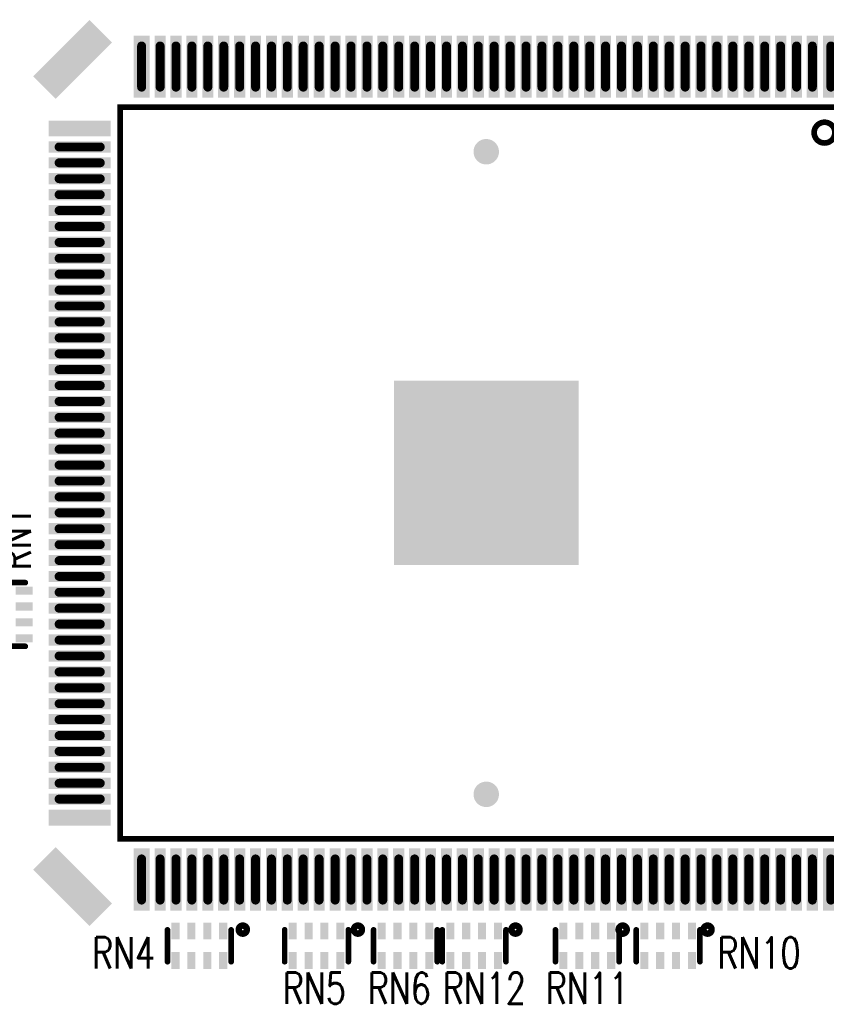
# Model space of a CAD drawing. Extents: x -3908 to 11948, y -2965 to 7442.
# Tile 6 of 42: x 1233 to 2231, y 2428 to 3646. Entities that reach past the tile are written whole.
import ezdxf
from ezdxf.enums import TextEntityAlignment as Align

# ---------------------------------------------------------------- set-up
doc = ezdxf.new("R2010")
doc.units = 0
doc.header["$MEASUREMENT"] = 0
doc.layers.get('0').update_dxf_attribs({"linetype": 'CONTINUOUS'})
for name, color, linetype in [('2D_LINE_26', 7, 'CONTINUOUS'), ('PADS_TOP', 9, 'CONTINUOUS'), ('PADS_XR_27', 7, 'CONTINUOUS'), ('PART_NAME_01', 7, 'CONTINUOUS'), ('PART_TOP_2DLINE_00', 7, 'CONTINUOUS'), ('PART_TOP_2DLINE_01', 7, 'CONTINUOUS')]:
    doc.layers.add(name, color=color, linetype=linetype)
doc.styles.add('W5', font='simplex', dxfattribs={"width": 0.75})

# ---------------------------------------------------------------- blocks, each defined once
blk = doc.blocks.new('DRAWING_419')
at = {"layer": '2D_LINE_26', "const_width": 8}
blk.add_lwpolyline([(-5, 0, 1), (5, 0, 1)], format="xyb", close=True, dxfattribs=at)
blk = doc.blocks.new('DRAWING_420')
at = {"layer": '2D_LINE_26', "const_width": 8}
blk.add_lwpolyline([(-5, 0, 1), (5, 0, 1)], format="xyb", close=True, dxfattribs=at)
blk = doc.blocks.new('DRAWING_421')
at = {"layer": '2D_LINE_26', "const_width": 8}
blk.add_lwpolyline([(-5, 0, 1), (5, 0, 1)], format="xyb", close=True, dxfattribs=at)
blk = doc.blocks.new('DRAWING_422')
at = {"layer": '2D_LINE_26', "const_width": 8}
blk.add_lwpolyline([(-5, 0, 1), (5, 0, 1)], format="xyb", close=True, dxfattribs=at)
blk = doc.blocks.new('DRAWING_423')
at = {"layer": '2D_LINE_26', "const_width": 8}
blk.add_lwpolyline([(-5, 0, 1), (5, 0, 1)], format="xyb", close=True, dxfattribs=at)
blk = doc.blocks.new('SMOOTH_7')
at = {"const_width": 3.5}
blk.add_lwpolyline([(-1.75, 0, 1), (1.75, 0, 1)], format="xyb", close=True, dxfattribs=at)
blk = doc.blocks.new('PART_BODY_TOP_408')
at = {"layer": 'PART_TOP_2DLINE_01', "const_width": 7}
for points in [[(-39.4, 19.7), (-39.4, -19.7)], [(39.4, 19.7), (39.4, -19.7)]]:
    blk.add_lwpolyline(points, dxfattribs=at)
at = {"layer": 'PART_TOP_2DLINE_01'}
for p in [(-39.4, 19.7), (39.4, 19.7), (-39.4, -19.7), (39.4, -19.7)]:
    blk.add_blockref('SMOOTH_7', p, dxfattribs=at)
blk = doc.blocks.new('PAD_104')
at = {"const_width": 10}
blk.add_lwpolyline([(-10.5, 0), (10.5, 0)], dxfattribs=at)
blk = doc.blocks.new('STK_TOP_172')
at = {"layer": 'PADS_TOP', "rotation": 90}
blk.add_blockref('PAD_104', (0, 0), dxfattribs=at)
blk = doc.blocks.new('SYM_TOP_134')
for name, p in [('STK_TOP_172', (-29.5, 18.3)), ('STK_TOP_172', (-9.8, 18.3)), ('STK_TOP_172', (9.8, 18.3)), ('STK_TOP_172', (29.5, 18.3)), ('PART_BODY_TOP_408', (0, 0)), ('STK_TOP_172', (-29.5, -18.3)), ('STK_TOP_172', (-9.8, -18.3)), ('STK_TOP_172', (9.8, -18.3)), ('STK_TOP_172', (29.5, -18.3))]:
    blk.add_blockref(name, p)
blk = doc.blocks.new('PART_TOP_346')
blk.add_blockref('SYM_TOP_134', (0, 0))
at = {"layer": 'PART_NAME_01', "style": 'W5', "width": 0.75}
blk.add_text('RN1', height=38.5, rotation=180, dxfattribs=at).set_placement((-93.8, 7.5), align=Align.MIDDLE_CENTER)
blk = doc.blocks.new('PART_TOP_347')
blk.add_blockref('SYM_TOP_134', (0, 0))
at = {"layer": 'PART_NAME_01', "style": 'W5', "width": 0.75}
blk.add_text('RN10', height=38.5, rotation=180, dxfattribs=at).set_placement((-112.5, 8.7), align=Align.MIDDLE_CENTER)
blk = doc.blocks.new('PART_TOP_348')
blk.add_blockref('SYM_TOP_134', (0, 0))
at = {"layer": 'PART_NAME_01', "style": 'W5', "width": 0.75}
blk.add_text('RN11', height=38.5, rotation=180, dxfattribs=at).set_placement((0, 52.5), align=Align.MIDDLE_CENTER)
blk = doc.blocks.new('PART_TOP_349')
blk.add_blockref('SYM_TOP_134', (0, 0))
at = {"layer": 'PART_NAME_01', "style": 'W5', "width": 0.75}
blk.add_text('RN12', height=38.5, rotation=180, dxfattribs=at).set_placement((-12.5, 52.5), align=Align.MIDDLE_CENTER)
blk = doc.blocks.new('PART_TOP_361')
blk.add_blockref('SYM_TOP_134', (0, 0))
at = {"layer": 'PART_NAME_01', "style": 'W5', "width": 0.75}
blk.add_text('RN4', height=38.5, rotation=180, dxfattribs=at).set_placement((93.75, 8.75), align=Align.MIDDLE_CENTER)
blk = doc.blocks.new('PART_TOP_362')
blk.add_blockref('SYM_TOP_134', (0, 0))
at = {"layer": 'PART_NAME_01', "style": 'W5', "width": 0.75}
blk.add_text('RN5', height=38.5, rotation=180, dxfattribs=at).set_placement((2.5, 52.5), align=Align.MIDDLE_CENTER)
blk = doc.blocks.new('PART_TOP_363')
blk.add_blockref('SYM_TOP_134', (0, 0))
at = {"layer": 'PART_NAME_01', "style": 'W5', "width": 0.75}
blk.add_text('RN6', height=38.5, rotation=180, dxfattribs=at).set_placement((7.5, 52.5), align=Align.MIDDLE_CENTER)
blk = doc.blocks.new('PART_BODY_TOP_507')
at = {"layer": 'PART_TOP_2DLINE_00', "const_width": 7}
blk.add_lwpolyline([(-434.1, 418.5, 1), (-408.4, 418.5, 1)], format="xyb", close=True, dxfattribs=at)
at = {"layer": 'PART_TOP_2DLINE_01', "const_width": 7}
blk.add_lwpolyline([(-452.8, 452.8), (452.8, 452.8), (452.8, -452.8), (-452.8, -452.8)], close=True, dxfattribs=at)
at = {"layer": 'PART_TOP_2DLINE_01'}
for p in [(-452.8, 452.8), (452.8, 452.8), (-452.8, -452.8), (452.8, -452.8)]:
    blk.add_blockref('SMOOTH_7', p, dxfattribs=at)
blk = doc.blocks.new('PAD_115')
at = {"const_width": 5.5}
blk.add_lwpolyline([(-25.5, -2.75), (25.5, -2.75, 1), (25.5, 2.75), (-25.5, 2.75, 1)], format="xyb", close=True, dxfattribs=at)
blk = doc.blocks.new('PAD_116')
at = {"const_width": 19.7}
blk.add_lwpolyline([(-38.4, 0), (38.4, 0)], dxfattribs=at)
blk = doc.blocks.new('STK_TOP_232')
at = {"layer": 'PADS_TOP'}
blk.add_blockref('PAD_116', (0, 0), dxfattribs=at)
at = {"layer": 'PADS_XR_27'}
blk.add_blockref('PAD_115', (0, 0), dxfattribs=at)
blk = doc.blocks.new('PAD_117')
at = {"const_width": 13.8}
blk.add_lwpolyline([(-38.4, 0), (38.4, 0)], dxfattribs=at)
blk = doc.blocks.new('STK_TOP_231')
at = {"layer": 'PADS_TOP'}
blk.add_blockref('PAD_117', (0, 0), dxfattribs=at)
at = {"layer": 'PADS_XR_27'}
blk.add_blockref('PAD_115', (0, 0), dxfattribs=at)
blk = doc.blocks.new('STK_TOP_233')
at = {"layer": 'PADS_TOP', "rotation": 90}
blk.add_blockref('PAD_116', (0, 0), dxfattribs=at)
blk = doc.blocks.new('STK_TOP_234')
at = {"layer": 'PADS_TOP', "rotation": 90}
blk.add_blockref('PAD_117', (0, 0), dxfattribs=at)
at = {"layer": 'PADS_XR_27', "rotation": 90}
blk.add_blockref('PAD_115', (0, 0), dxfattribs=at)
blk = doc.blocks.new('PAD_118')
at = {"const_width": 228.3}
blk.add_lwpolyline([(-114.2, 0), (114.2, 0)], dxfattribs=at)
blk = doc.blocks.new('STK_TOP_164')
at = {"layer": 'PADS_TOP'}
blk.add_blockref('PAD_118', (0, 0), dxfattribs=at)
blk = doc.blocks.new('PAD_119')
at = {"const_width": 15.7}
blk.add_lwpolyline([(0, -7.9, 1), (0, 7.9, 1)], format="xyb", close=True, dxfattribs=at)
blk = doc.blocks.new('STK_TOP_165')
at = {"layer": 'PADS_TOP'}
blk.add_blockref('PAD_119', (0, 0), dxfattribs=at)
blk = doc.blocks.new('PAD_121')
at = {"const_width": 39.4}
blk.add_lwpolyline([(-49.2, 0), (49.2, 0)], dxfattribs=at)
blk = doc.blocks.new('STK_TOP_166')
at = {"layer": 'PADS_TOP', "rotation": 45}
blk.add_blockref('PAD_121', (0, 0), dxfattribs=at)
blk = doc.blocks.new('STK_TOP_167')
at = {"layer": 'PADS_TOP', "rotation": 135}
blk.add_blockref('PAD_121', (0, 0), dxfattribs=at)
blk = doc.blocks.new('SYM_TOP_147')
for name, p in [('PART_BODY_TOP_507', (0, 0)), ('STK_TOP_232', (-503, 426.4)), ('STK_TOP_232', (503, 426.4)), ('STK_TOP_231', (-503, 403.5)), ('STK_TOP_231', (503, 403.5)), ('STK_TOP_231', (-503, 383.9)), ('STK_TOP_231', (503, 383.9)), ('STK_TOP_231', (-503, 364.2)), ('STK_TOP_231', (503, 364.2)), ('STK_TOP_231', (-503, 344.5)), ('STK_TOP_231', (503, 344.5)), ('STK_TOP_231', (-503, 324.8)), ('STK_TOP_231', (503, 324.8)), ('STK_TOP_231', (-503, 305.1)), ('STK_TOP_231', (503, 305.1)), ('STK_TOP_231', (-503, 285.4)), ('STK_TOP_231', (503, 285.4)), ('STK_TOP_231', (-503, 265.7)), ('STK_TOP_231', (503, 265.7)), ('STK_TOP_231', (-503, 246.1)), ('STK_TOP_231', (503, 246.1)), ('STK_TOP_231', (-503, 226.4)), ('STK_TOP_231', (503, 226.4)), ('STK_TOP_231', (-503, 206.7)), ('STK_TOP_231', (503, 206.7)), ('STK_TOP_231', (-503, 187)), ('STK_TOP_231', (503, 187)), ('STK_TOP_231', (-503, 167.3)), ('STK_TOP_231', (503, 167.3)), ('STK_TOP_231', (-503, 147.6)), ('STK_TOP_231', (503, 147.6)), ('STK_TOP_231', (-503, 128)), ('STK_TOP_231', (503, 128)), ('STK_TOP_231', (-503, 108.3)), ('STK_TOP_164', (-0.2, 0.1)), ('STK_TOP_231', (503, 108.3)), ('STK_TOP_231', (-503, 88.6)), ('STK_TOP_231', (503, 88.6)), ('STK_TOP_231', (-503, 68.9)), ('STK_TOP_231', (503, 68.9)), ('STK_TOP_231', (-503, 49.2)), ('STK_TOP_231', (503, 49.2)), ('STK_TOP_231', (-503, 29.5)), ('STK_TOP_231', (503, 29.5)), ('STK_TOP_231', (-503, 9.8)), ('STK_TOP_165', (-397.6, 0)), ('STK_TOP_165', (397.6, 0)), ('STK_TOP_231', (503, 9.8)), ('STK_TOP_231', (-503, -9.8)), ('STK_TOP_231', (503, -9.8)), ('STK_TOP_231', (-503, -29.5)), ('STK_TOP_231', (503, -29.5)), ('STK_TOP_231', (-503, -49.2)), ('STK_TOP_231', (503, -49.2)), ('STK_TOP_231', (-503, -68.9)), ('STK_TOP_231', (503, -68.9)), ('STK_TOP_231', (-503, -88.6)), ('STK_TOP_231', (503, -88.6)), ('STK_TOP_231', (-503, -108.3)), ('STK_TOP_231', (503, -108.3)), ('STK_TOP_231', (-503, -128)), ('STK_TOP_231', (503, -128)), ('STK_TOP_231', (-503, -147.6)), ('STK_TOP_231', (503, -147.6)), ('STK_TOP_231', (-503, -167.3)), ('STK_TOP_231', (503, -167.3)), ('STK_TOP_231', (-503, -187)), ('STK_TOP_231', (503, -187)), ('STK_TOP_231', (-503, -206.7)), ('STK_TOP_231', (503, -206.7)), ('STK_TOP_231', (-503, -226.4)), ('STK_TOP_231', (503, -226.4)), ('STK_TOP_231', (-503, -246.1)), ('STK_TOP_231', (503, -246.1)), ('STK_TOP_231', (-503, -265.7)), ('STK_TOP_231', (503, -265.7)), ('STK_TOP_231', (-503, -285.4)), ('STK_TOP_231', (503, -285.4)), ('STK_TOP_231', (-503, -305.1)), ('STK_TOP_231', (503, -305.1)), ('STK_TOP_231', (-503, -324.8)), ('STK_TOP_231', (503, -324.8)), ('STK_TOP_231', (-503, -344.5)), ('STK_TOP_231', (503, -344.5)), ('STK_TOP_231', (-503, -364.2)), ('STK_TOP_231', (503, -364.2)), ('STK_TOP_231', (-503, -383.9)), ('STK_TOP_231', (503, -383.9)), ('STK_TOP_231', (-503, -403.5)), ('STK_TOP_231', (503, -403.5)), ('STK_TOP_232', (-503, -426.4)), ('STK_TOP_232', (503, -426.4)), ('STK_TOP_167', (-511.8, -511.8)), ('STK_TOP_166', (511.8, -511.8)), ('STK_TOP_233', (-426.4, -503)), ('STK_TOP_234', (-403.5, -503)), ('STK_TOP_234', (-383.9, -503)), ('STK_TOP_234', (-364.2, -503)), ('STK_TOP_234', (-344.5, -503)), ('STK_TOP_234', (-324.8, -503)), ('STK_TOP_234', (-305.1, -503)), ('STK_TOP_234', (-285.4, -503)), ('STK_TOP_234', (-265.7, -503)), ('STK_TOP_234', (-246.1, -503)), ('STK_TOP_234', (-226.4, -503)), ('STK_TOP_234', (-206.7, -503)), ('STK_TOP_234', (-187, -503)), ('STK_TOP_234', (-167.3, -503)), ('STK_TOP_234', (-147.6, -503)), ('STK_TOP_234', (-128, -503)), ('STK_TOP_234', (-108.3, -503)), ('STK_TOP_234', (-88.6, -503)), ('STK_TOP_234', (-68.9, -503)), ('STK_TOP_234', (-49.2, -503)), ('STK_TOP_234', (-29.5, -503)), ('STK_TOP_234', (-9.8, -503)), ('STK_TOP_234', (9.8, -503)), ('STK_TOP_234', (29.5, -503)), ('STK_TOP_234', (49.2, -503)), ('STK_TOP_234', (68.9, -503)), ('STK_TOP_234', (88.6, -503)), ('STK_TOP_234', (108.3, -503)), ('STK_TOP_234', (128, -503)), ('STK_TOP_234', (147.6, -503)), ('STK_TOP_234', (167.3, -503)), ('STK_TOP_234', (187, -503)), ('STK_TOP_234', (206.7, -503)), ('STK_TOP_234', (226.4, -503)), ('STK_TOP_234', (246.1, -503)), ('STK_TOP_234', (265.7, -503)), ('STK_TOP_234', (285.4, -503)), ('STK_TOP_234', (305.1, -503)), ('STK_TOP_234', (324.8, -503)), ('STK_TOP_234', (344.5, -503)), ('STK_TOP_234', (364.2, -503)), ('STK_TOP_234', (383.9, -503)), ('STK_TOP_234', (403.5, -503)), ('STK_TOP_233', (426.4, -503))]:
    blk.add_blockref(name, p)
blk = doc.blocks.new('PART_TOP_562')
blk.add_blockref('SYM_TOP_147', (0, 0))

msp = doc.modelspace()

# ---------------------------------------------------------------- block references
for name, p, rotation in [('PART_TOP_562', (1810, 3085), 270), ('PART_TOP_346', (1220, 2910), 270), ('PART_TOP_361', (1455, 2500), 180), ('PART_TOP_362', (1600, 2500), 180), ('PART_TOP_363', (1710, 2500), 180), ('PART_TOP_349', (1795, 2500), 180), ('PART_TOP_348', (1935, 2500), 180), ('PART_TOP_347', (2035, 2500), 180)]:
    msp.add_blockref(name, p, dxfattribs=dict(rotation=rotation))
for name, p in [('DRAWING_419', (1508.8, 2520)), ('DRAWING_420', (1651.2, 2520)), ('DRAWING_421', (1846.2, 2520)), ('DRAWING_423', (1978.8, 2520)), ('DRAWING_422', (2083.8, 2520))]:
    msp.add_blockref(name, p)

doc.saveas('drawing.dxf')
